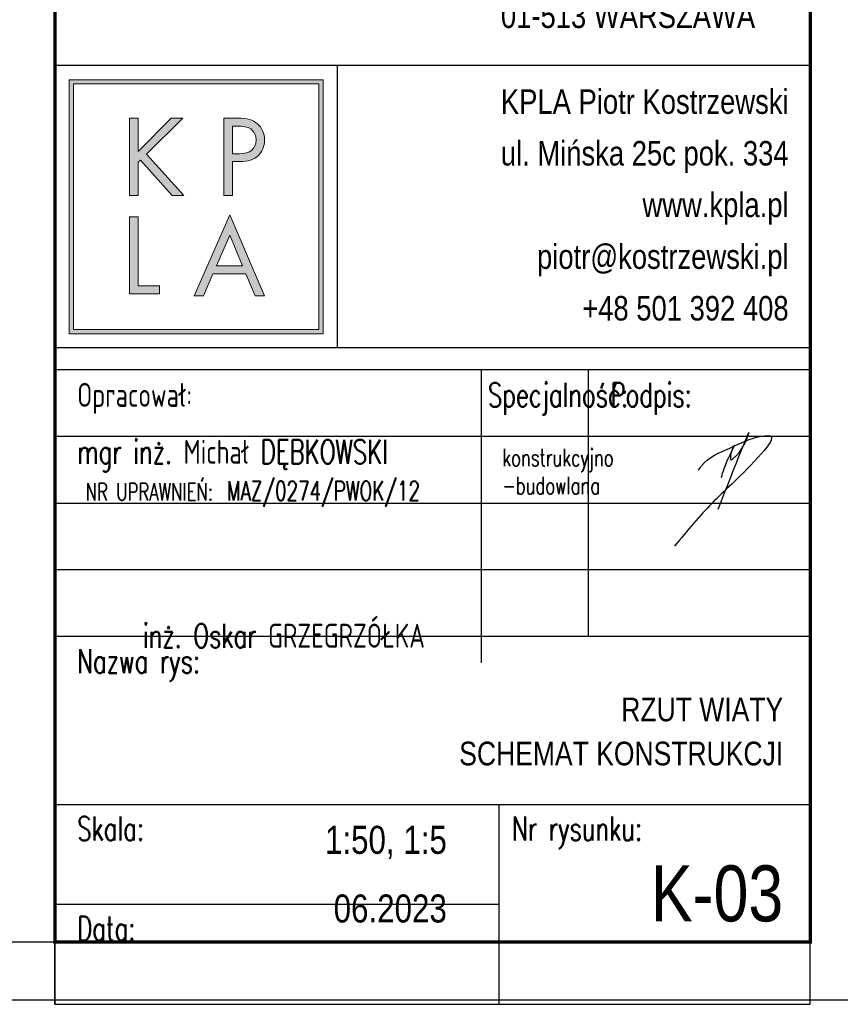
# Model space of a CAD drawing. Extents: x 678233 to 771511, y -128679 to -91169.
# Tile 14 of 62: x 763588 to 764010, y -104389 to -103882. Entities that reach past the tile are written whole.
import ezdxf
from ezdxf.enums import TextEntityAlignment as Align

# ---------------------------------------------------------------- set-up
doc = ezdxf.new("R2010")
doc.units = 0
doc.layers.get('0').update_dxf_attribs({"linetype": 'CONTINUOUS'})
for name, color, linetype in [('K-podpis', 140, 'CONTINUOUS'), ('K-ramka', 1, 'CONTINUOUS'), ('ramka', 2, 'CONTINUOUS'), ('tabelka', 2, 'CONTINUOUS')]:
    doc.layers.add(name, color=color, linetype=linetype)
doc.layers.add('Warstwa 1', color=2, linetype='CONTINUOUS', lineweight=18)
doc.styles.add('ARIAL_CE', font='arial.ttf')
doc.styles.add('ROMANS', font='romans.shx', dxfattribs={"width": 0.6})

# ---------------------------------------------------------------- blocks, each defined once
blk = doc.blocks.new('kpla logo')
h = blk.add_hatch(color=256)
h.paths.add_polyline_path([(3.121, 6.59), (3.117, 6.585), (3.103, 6.571), (3.08, 6.548), (3.048, 6.516), (3.009, 6.477), (2.964, 6.431), (2.92, 6.387), (2.865, 6.332), (2.807, 6.273), (2.745, 6.211), (2.682, 6.148), (2.618, 6.083), (2.562, 6.027), (2.499, 5.963), (2.437, 5.901), (2.379, 5.842), (2.323, 5.786), (2.273, 5.735), (2.233, 5.695), (2.193, 5.655), (2.161, 5.622), (2.136, 5.598), (2.121, 5.583), (2.116, 5.577), (2.116, 5.596), (2.116, 5.651), (2.116, 5.735), (2.116, 5.835), (2.116, 5.956), (2.116, 6.083), (2.116, 6.204), (2.116, 6.325), (2.116, 6.431), (2.116, 6.512), (2.116, 6.569), (2.116, 6.59), (2.111, 6.59), (2.096, 6.59), (2.074, 6.59), (2.048, 6.59), (2.017, 6.59), (1.983, 6.59), (1.951, 6.59), (1.92, 6.59), (1.892, 6.59), (1.871, 6.59), (1.856, 6.59), (1.85, 6.59), (1.85, 6.547), (1.85, 6.418), (1.85, 6.221), (1.85, 5.988), (1.85, 5.707), (1.85, 5.409), (1.85, 5.128), (1.85, 4.846), (1.85, 4.597), (1.85, 4.41), (1.85, 4.277), (1.85, 4.229), (1.855, 4.229), (1.87, 4.229), (1.892, 4.229), (1.918, 4.229), (1.95, 4.229), (1.983, 4.229), (2.015, 4.229), (2.046, 4.229), (2.074, 4.229), (2.095, 4.229), (2.11, 4.229), (2.116, 4.229), (2.116, 4.247), (2.116, 4.302), (2.116, 4.387), (2.116, 4.488), (2.116, 4.608), (2.116, 4.737), (2.116, 4.858), (2.116, 4.979), (2.116, 5.086), (2.116, 5.167), (2.116, 5.224), (2.116, 5.245), (2.117, 5.246), (2.121, 5.249), (2.126, 5.255), (2.133, 5.262), (2.141, 5.27), (2.149, 5.278), (2.157, 5.286), (2.165, 5.294), (2.173, 5.301), (2.178, 5.307), (2.182, 5.31), (2.183, 5.312), (2.201, 5.292), (2.253, 5.233), (2.334, 5.143), (2.429, 5.036), (2.544, 4.907), (2.666, 4.77), (2.781, 4.641), (2.897, 4.512), (2.999, 4.398), (3.075, 4.312), (3.13, 4.251), (3.15, 4.229), (3.156, 4.229), (3.176, 4.229), (3.206, 4.229), (3.242, 4.229), (3.284, 4.229), (3.33, 4.229), (3.373, 4.229), (3.416, 4.229), (3.454, 4.229), (3.483, 4.229), (3.503, 4.229), (3.511, 4.229), (3.49, 4.251), (3.427, 4.32), (3.332, 4.425), (3.219, 4.55), (3.083, 4.7), (2.939, 4.859), (2.803, 5.009), (2.666, 5.159), (2.546, 5.292), (2.455, 5.392), (2.391, 5.463), (2.367, 5.489), (2.387, 5.509), (2.448, 5.569), (2.54, 5.661), (2.65, 5.769), (2.781, 5.9), (2.921, 6.039), (3.053, 6.17), (3.185, 6.302), (3.302, 6.418), (3.39, 6.505), (3.453, 6.567), (3.475, 6.59), (3.469, 6.59), (3.449, 6.59), (3.42, 6.59), (3.385, 6.59), (3.343, 6.59), (3.298, 6.59), (3.256, 6.59), (3.214, 6.59), (3.177, 6.59), (3.148, 6.59), (3.128, 6.59)], flags=0)
h.paths.add_polyline_path([(5.002, 4.229), (5.002, 4.231), (5.002, 4.238), (5.002, 4.252), (5.002, 4.271), (5.002, 4.294), (5.002, 4.322), (5.002, 4.354), (5.002, 4.39), (5.002, 4.421), (5.002, 4.462), (5.002, 4.505), (5.002, 4.551), (5.002, 4.598), (5.002, 4.647), (5.002, 4.696), (5.002, 4.745), (5.002, 4.785), (5.002, 4.834), (5.002, 4.883), (5.002, 4.93), (5.002, 4.976), (5.002, 5.02), (5.002, 5.062), (5.002, 5.101), (5.002, 5.129), (5.002, 5.162), (5.002, 5.191), (5.002, 5.216), (5.002, 5.235), (5.002, 5.25), (5.002, 5.259), (5.002, 5.262), (5.004, 5.262), (5.011, 5.262), (5.023, 5.262), (5.038, 5.262), (5.054, 5.262), (5.074, 5.262), (5.095, 5.262), (5.117, 5.262), (5.137, 5.262), (5.158, 5.262), (5.178, 5.262), (5.196, 5.262), (5.21, 5.262), (5.222, 5.262), (5.229, 5.262), (5.232, 5.262), (5.273, 5.263), (5.316, 5.265), (5.359, 5.269), (5.4, 5.274), (5.437, 5.28), (5.475, 5.288), (5.513, 5.298), (5.549, 5.309), (5.581, 5.32), (5.614, 5.334), (5.647, 5.349), (5.678, 5.365), (5.704, 5.381), (5.732, 5.401), (5.759, 5.421), (5.784, 5.443), (5.805, 5.464), (5.826, 5.488), (5.846, 5.514), (5.866, 5.541), (5.882, 5.567), (5.898, 5.596), (5.913, 5.627), (5.927, 5.658), (5.938, 5.687), (5.949, 5.72), (5.958, 5.754), (5.966, 5.788), (5.971, 5.819), (5.975, 5.854), (5.978, 5.889), (5.979, 5.924), (5.978, 5.958), (5.975, 5.996), (5.971, 6.033), (5.964, 6.069), (5.957, 6.102), (5.947, 6.137), (5.935, 6.171), (5.921, 6.204), (5.907, 6.233), (5.89, 6.265), (5.872, 6.295), (5.852, 6.324), (5.833, 6.349), (5.81, 6.375), (5.785, 6.4), (5.759, 6.423), (5.735, 6.444), (5.708, 6.464), (5.679, 6.483), (5.649, 6.5), (5.621, 6.514), (5.589, 6.528), (5.555, 6.541), (5.519, 6.552), (5.485, 6.56), (5.446, 6.568), (5.405, 6.575), (5.361, 6.581), (5.319, 6.584), (5.271, 6.587), (5.219, 6.589), (5.165, 6.59), (5.161, 6.59), (5.147, 6.59), (5.126, 6.59), (5.098, 6.59), (5.068, 6.59), (5.031, 6.59), (4.992, 6.59), (4.951, 6.59), (4.914, 6.59), (4.874, 6.59), (4.837, 6.59), (4.803, 6.59), (4.778, 6.59), (4.756, 6.59), (4.742, 6.59), (4.736, 6.59), (4.736, 6.567), (4.736, 6.493), (4.736, 6.375), (4.736, 6.221), (4.736, 6.057), (4.736, 5.853), (4.736, 5.635), (4.736, 5.409), (4.736, 5.206), (4.736, 4.986), (4.736, 4.781), (4.736, 4.597), (4.736, 4.457), (4.736, 4.335), (4.736, 4.256), (4.736, 4.229), (4.739, 4.229), (4.747, 4.229), (4.761, 4.229), (4.778, 4.229), (4.796, 4.229), (4.819, 4.229), (4.844, 4.229), (4.869, 4.229), (4.892, 4.229), (4.917, 4.229), (4.94, 4.229), (4.96, 4.229), (4.976, 4.229), (4.99, 4.229), (4.999, 4.229)], flags=0)
h.paths.add_polyline_path([(5.214, 5.503), (5.214, 5.503), (5.213, 5.503), (5.21, 5.503), (5.206, 5.503), (5.201, 5.503), (5.195, 5.503), (5.189, 5.503), (5.181, 5.503), (5.176, 5.503), (5.167, 5.503), (5.158, 5.503), (5.149, 5.503), (5.139, 5.503), (5.129, 5.503), (5.119, 5.503), (5.108, 5.503), (5.101, 5.503), (5.091, 5.503), (5.08, 5.503), (5.071, 5.503), (5.061, 5.503), (5.052, 5.503), (5.043, 5.503), (5.035, 5.503), (5.03, 5.503), (5.023, 5.503), (5.017, 5.503), (5.012, 5.503), (5.008, 5.503), (5.004, 5.503), (5.003, 5.503), (5.002, 5.503), (5.002, 5.51), (5.002, 5.537), (5.002, 5.579), (5.002, 5.635), (5.002, 5.691), (5.002, 5.764), (5.002, 5.843), (5.002, 5.924), (5.002, 5.994), (5.002, 6.073), (5.002, 6.148), (5.002, 6.214), (5.002, 6.262), (5.002, 6.307), (5.002, 6.335), (5.002, 6.345), (5.004, 6.345), (5.01, 6.345), (5.019, 6.345), (5.032, 6.345), (5.045, 6.345), (5.062, 6.345), (5.08, 6.345), (5.099, 6.345), (5.115, 6.345), (5.134, 6.345), (5.151, 6.345), (5.166, 6.345), (5.177, 6.345), (5.188, 6.345), (5.194, 6.345), (5.197, 6.345), (5.228, 6.345), (5.262, 6.344), (5.295, 6.342), (5.326, 6.339), (5.352, 6.336), (5.38, 6.332), (5.406, 6.326), (5.432, 6.32), (5.452, 6.314), (5.475, 6.306), (5.497, 6.297), (5.518, 6.287), (5.535, 6.278), (5.554, 6.266), (5.572, 6.253), (5.59, 6.239), (5.603, 6.227), (5.618, 6.212), (5.631, 6.196), (5.644, 6.179), (5.655, 6.163), (5.666, 6.145), (5.676, 6.125), (5.686, 6.105), (5.693, 6.087), (5.7, 6.065), (5.706, 6.043), (5.711, 6.02), (5.715, 6), (5.718, 5.977), (5.72, 5.952), (5.72, 5.928), (5.719, 5.884), (5.713, 5.836), (5.702, 5.79), (5.687, 5.748), (5.67, 5.714), (5.647, 5.678), (5.62, 5.644), (5.588, 5.614), (5.558, 5.592), (5.519, 5.568), (5.476, 5.548), (5.429, 5.531), (5.386, 5.52), (5.333, 5.511), (5.275, 5.505)], flags=0)
h.paths.add_polyline_path([(2.116, 1.461), (2.116, 1.464), (2.116, 1.479), (2.116, 1.507), (2.116, 1.545), (2.116, 1.594), (2.116, 1.651), (2.116, 1.718), (2.116, 1.791), (2.116, 1.848), (2.116, 1.933), (2.116, 2.023), (2.116, 2.117), (2.116, 2.214), (2.116, 2.314), (2.116, 2.416), (2.116, 2.519), (2.116, 2.592), (2.116, 2.695), (2.116, 2.795), (2.116, 2.894), (2.116, 2.989), (2.116, 3.08), (2.116, 3.166), (2.116, 3.247), (2.116, 3.3), (2.116, 3.368), (2.116, 3.429), (2.116, 3.48), (2.116, 3.521), (2.116, 3.552), (2.116, 3.571), (2.116, 3.577), (2.113, 3.577), (2.105, 3.577), (2.092, 3.577), (2.074, 3.577), (2.057, 3.577), (2.034, 3.577), (2.009, 3.577), (1.983, 3.577), (1.961, 3.577), (1.936, 3.577), (1.913, 3.577), (1.892, 3.577), (1.877, 3.577), (1.863, 3.577), (1.854, 3.577), (1.85, 3.577), (1.85, 3.556), (1.85, 3.483), (1.85, 3.364), (1.85, 3.208), (1.85, 3.051), (1.85, 2.846), (1.85, 2.625), (1.85, 2.397), (1.85, 2.201), (1.85, 1.979), (1.85, 1.771), (1.85, 1.585), (1.85, 1.45), (1.85, 1.325), (1.85, 1.245), (1.85, 1.216), (1.858, 1.216), (1.887, 1.216), (1.933, 1.216), (1.993, 1.216), (2.054, 1.216), (2.133, 1.216), (2.219, 1.216), (2.307, 1.216), (2.383, 1.216), (2.469, 1.216), (2.549, 1.216), (2.621, 1.216), (2.673, 1.216), (2.722, 1.216), (2.753, 1.216), (2.764, 1.216), (2.764, 1.219), (2.764, 1.226), (2.764, 1.238), (2.764, 1.255), (2.764, 1.271), (2.764, 1.292), (2.764, 1.315), (2.764, 1.339), (2.764, 1.359), (2.764, 1.382), (2.764, 1.403), (2.764, 1.422), (2.764, 1.436), (2.764, 1.449), (2.764, 1.458), (2.764, 1.461), (2.758, 1.461), (2.738, 1.461), (2.705, 1.461), (2.662, 1.461), (2.619, 1.461), (2.563, 1.461), (2.502, 1.461), (2.44, 1.461), (2.386, 1.461), (2.325, 1.461), (2.268, 1.461), (2.217, 1.461), (2.18, 1.461), (2.146, 1.461), (2.124, 1.461)], flags=0)
h.paths.add_polyline_path([(4.4, 1.829), (4.402, 1.829), (4.41, 1.829), (4.423, 1.829), (4.441, 1.829), (4.464, 1.829), (4.492, 1.829), (4.523, 1.829), (4.558, 1.829), (4.586, 1.829), (4.626, 1.829), (4.669, 1.829), (4.714, 1.829), (4.76, 1.829), (4.808, 1.829), (4.856, 1.829), (4.905, 1.829), (4.941, 1.829), (4.99, 1.829), (5.037, 1.829), (5.084, 1.829), (5.129, 1.829), (5.172, 1.829), (5.213, 1.829), (5.251, 1.829), (5.278, 1.829), (5.31, 1.829), (5.339, 1.829), (5.363, 1.829), (5.383, 1.829), (5.397, 1.829), (5.406, 1.829), (5.409, 1.829), (5.412, 1.823), (5.42, 1.802), (5.434, 1.768), (5.453, 1.724), (5.472, 1.679), (5.496, 1.621), (5.522, 1.559), (5.549, 1.494), (5.572, 1.438), (5.599, 1.375), (5.623, 1.317), (5.645, 1.264), (5.661, 1.225), (5.676, 1.19), (5.685, 1.168), (5.689, 1.16), (5.691, 1.16), (5.7, 1.16), (5.715, 1.16), (5.734, 1.16), (5.754, 1.16), (5.779, 1.16), (5.806, 1.16), (5.834, 1.16), (5.858, 1.16), (5.885, 1.16), (5.911, 1.16), (5.934, 1.16), (5.951, 1.16), (5.966, 1.16), (5.976, 1.16), (5.979, 1.16), (5.969, 1.182), (5.936, 1.26), (5.883, 1.384), (5.813, 1.546), (5.741, 1.714), (5.649, 1.929), (5.55, 2.159), (5.448, 2.397), (5.358, 2.606), (5.259, 2.837), (5.166, 3.054), (5.083, 3.248), (5.021, 3.392), (4.966, 3.521), (4.93, 3.605), (4.917, 3.634), (4.907, 3.611), (4.873, 3.534), (4.819, 3.41), (4.747, 3.248), (4.673, 3.079), (4.579, 2.865), (4.478, 2.635), (4.374, 2.397), (4.282, 2.188), (4.18, 1.957), (4.085, 1.74), (4, 1.546), (3.937, 1.402), (3.88, 1.273), (3.843, 1.189), (3.83, 1.16), (3.833, 1.16), (3.842, 1.16), (3.856, 1.16), (3.875, 1.16), (3.895, 1.16), (3.919, 1.16), (3.946, 1.16), (3.974, 1.16), (3.998, 1.16), (4.025, 1.16), (4.05, 1.16), (4.072, 1.16), (4.089, 1.16), (4.104, 1.16), (4.114, 1.16), (4.117, 1.16), (4.12, 1.166), (4.128, 1.187), (4.143, 1.22), (4.161, 1.264), (4.18, 1.31), (4.205, 1.368), (4.231, 1.43), (4.259, 1.494), (4.282, 1.551), (4.309, 1.613), (4.334, 1.672), (4.356, 1.724), (4.373, 1.763), (4.387, 1.798), (4.397, 1.821)], flags=0)
h.paths.add_polyline_path([(4.914, 3.018), (4.914, 3.017), (4.916, 3.011), (4.921, 3), (4.928, 2.983), (4.937, 2.961), (4.948, 2.934), (4.961, 2.904), (4.975, 2.87), (4.982, 2.852), (4.998, 2.814), (5.015, 2.773), (5.033, 2.73), (5.052, 2.685), (5.071, 2.639), (5.09, 2.593), (5.11, 2.546), (5.12, 2.522), (5.139, 2.475), (5.159, 2.428), (5.177, 2.383), (5.196, 2.339), (5.213, 2.297), (5.23, 2.258), (5.245, 2.221), (5.252, 2.203), (5.266, 2.171), (5.277, 2.143), (5.287, 2.119), (5.295, 2.099), (5.301, 2.085), (5.305, 2.076), (5.306, 2.073), (5.301, 2.073), (5.276, 2.073), (5.236, 2.073), (5.182, 2.073), (5.134, 2.073), (5.064, 2.073), (4.987, 2.073), (4.908, 2.073), (4.849, 2.073), (4.771, 2.073), (4.699, 2.073), (4.634, 2.073), (4.593, 2.073), (4.549, 2.073), (4.52, 2.073), (4.51, 2.073), (4.513, 2.08), (4.525, 2.109), (4.546, 2.157), (4.573, 2.221), (4.597, 2.277), (4.633, 2.361), (4.672, 2.452), (4.712, 2.546), (4.742, 2.616), (4.781, 2.708), (4.818, 2.794), (4.85, 2.87), (4.872, 2.92), (4.894, 2.972), (4.908, 3.006)], flags=0)
h.paths.add_polyline_path([(7.769, 0), (7.769, 0.009), (7.769, 0.062), (7.769, 0.161), (7.769, 0.301), (7.769, 0.48), (7.769, 0.694), (7.769, 0.94), (7.769, 1.214), (7.769, 1.391), (7.769, 1.704), (7.769, 2.037), (7.769, 2.387), (7.769, 2.75), (7.769, 3.122), (7.769, 3.502), (7.769, 3.885), (7.769, 4.115), (7.769, 4.496), (7.769, 4.872), (7.769, 5.239), (7.769, 5.594), (7.769, 5.934), (7.769, 6.256), (7.769, 6.555), (7.769, 6.723), (7.769, 6.981), (7.769, 7.208), (7.769, 7.401), (7.769, 7.557), (7.769, 7.673), (7.769, 7.745), (7.769, 7.769), (7.707, 7.769), (7.468, 7.769), (7.076, 7.769), (6.555, 7.769), (6.065, 7.769), (5.383, 7.769), (4.647, 7.769), (3.885, 7.769), (3.274, 7.769), (2.53, 7.769), (1.835, 7.769), (1.214, 7.769), (0.788, 7.769), (0.368, 7.769), (0.096, 7.769), (0, 7.769), (0, 7.707), (0, 7.468), (0, 7.076), (0, 6.555), (0, 6.065), (0, 5.383), (0, 4.647), (0, 3.885), (0, 3.274), (0, 2.53), (0, 1.835), (0, 1.214), (0, 0.788), (0, 0.368), (0, 0.096), (0, 0), (0.062, 0), (0.301, 0), (0.694, 0), (1.214, 0), (1.704, 0), (2.387, 0), (3.122, 0), (3.885, 0), (4.496, 0), (5.239, 0), (5.934, 0), (6.555, 0), (6.981, 0), (7.401, 0), (7.673, 0)])
h.paths.add_polyline_path([(0.131, 0.131), (0.131, 0.14), (0.131, 0.192), (0.131, 0.287), (0.131, 0.422), (0.131, 0.595), (0.131, 0.802), (0.131, 1.039), (0.131, 1.304), (0.131, 1.475), (0.131, 1.778), (0.131, 2.1), (0.131, 2.437), (0.131, 2.788), (0.131, 3.148), (0.131, 3.515), (0.131, 3.885), (0.131, 4.107), (0.131, 4.475), (0.131, 4.838), (0.131, 5.193), (0.131, 5.536), (0.131, 5.865), (0.131, 6.176), (0.131, 6.465), (0.131, 6.627), (0.131, 6.876), (0.131, 7.096), (0.131, 7.282), (0.131, 7.433), (0.131, 7.545), (0.131, 7.614), (0.131, 7.638), (0.192, 7.638), (0.422, 7.638), (0.802, 7.638), (1.304, 7.638), (1.778, 7.638), (2.437, 7.638), (3.148, 7.638), (3.885, 7.638), (4.475, 7.638), (5.193, 7.638), (5.865, 7.638), (6.465, 7.638), (6.876, 7.638), (7.282, 7.638), (7.545, 7.638), (7.638, 7.638), (7.638, 7.578), (7.638, 7.347), (7.638, 6.968), (7.638, 6.465), (7.638, 5.992), (7.638, 5.332), (7.638, 4.621), (7.638, 3.885), (7.638, 3.294), (7.638, 2.576), (7.638, 1.904), (7.638, 1.304), (7.638, 0.893), (7.638, 0.487), (7.638, 0.225), (7.638, 0.131), (7.578, 0.131), (7.347, 0.131), (6.968, 0.131), (6.465, 0.131), (5.992, 0.131), (5.332, 0.131), (4.621, 0.131), (3.885, 0.131), (3.294, 0.131), (2.576, 0.131), (1.904, 0.131), (1.304, 0.131), (0.893, 0.131), (0.487, 0.131), (0.225, 0.131)], flags=16)
at = {"layer": 'Warstwa 1', "color": 250}
for points, knots in [([(7.769, 0), (7.769, 0), (0, 0), (0, 0), (0, 0), (0, 0), (0, 7.769), (0, 7.769), (0, 7.769), (0, 7.769), (7.769, 7.769), (7.769, 7.769), (7.769, 7.769), (7.769, 7.769), (7.769, 0), (7.769, 0)], [0, 0, 0, 0, 0.2, 0.2, 0.2, 0.2, 0.4, 0.4, 0.4, 0.4, 0.6, 0.6, 0.6, 0.6, 1, 1, 1, 1]), ([(0.131, 0.131), (0.131, 0.131), (7.638, 0.131), (7.638, 0.131), (7.638, 0.131), (7.638, 0.131), (7.638, 7.638), (7.638, 7.638), (7.638, 7.638), (7.638, 7.638), (0.131, 7.638), (0.131, 7.638), (0.131, 7.638), (0.131, 7.638), (0.131, 0.131), (0.131, 0.131)], [0, 0, 0, 0, 0.2, 0.2, 0.2, 0.2, 0.4, 0.4, 0.4, 0.4, 0.6, 0.6, 0.6, 0.6, 1, 1, 1, 1]), ([(3.121, 6.59), (3.121, 6.59), (3.475, 6.59), (3.475, 6.59), (3.475, 6.59), (3.475, 6.59), (2.367, 5.489), (2.367, 5.489), (2.367, 5.489), (2.367, 5.489), (3.511, 4.229), (3.511, 4.229), (3.511, 4.229), (3.511, 4.229), (3.15, 4.229), (3.15, 4.229), (3.15, 4.229), (3.15, 4.229), (2.183, 5.312), (2.183, 5.312), (2.183, 5.312), (2.183, 5.312), (2.116, 5.245), (2.116, 5.245), (2.116, 5.245), (2.116, 5.245), (2.116, 4.229), (2.116, 4.229), (2.116, 4.229), (2.116, 4.229), (1.85, 4.229), (1.85, 4.229), (1.85, 4.229), (1.85, 4.229), (1.85, 6.59), (1.85, 6.59), (1.85, 6.59), (1.85, 6.59), (2.116, 6.59), (2.116, 6.59), (2.116, 6.59), (2.116, 6.59), (2.116, 5.577), (2.116, 5.577), (2.116, 5.577), (2.116, 5.577), (3.121, 6.59), (3.121, 6.59)], [0, 0, 0, 0, 0.076923, 0.076923, 0.076923, 0.076923, 0.153846, 0.153846, 0.153846, 0.153846, 0.230769, 0.230769, 0.230769, 0.230769, 0.307692, 0.307692, 0.307692, 0.307692, 0.384615, 0.384615, 0.384615, 0.384615, 0.461538, 0.461538, 0.461538, 0.461538, 0.538462, 0.538462, 0.538462, 0.538462, 0.615385, 0.615385, 0.615385, 0.615385, 0.692308, 0.692308, 0.692308, 0.692308, 0.769231, 0.769231, 0.769231, 0.769231, 0.846154, 0.846154, 0.846154, 0.846154, 1, 1, 1, 1]), ([(5.002, 4.229), (5.002, 4.229), (4.736, 4.229), (4.736, 4.229), (4.736, 4.229), (4.736, 4.229), (4.736, 6.59), (4.736, 6.59), (4.736, 6.59), (4.736, 6.59), (5.165, 6.59), (5.165, 6.59), (5.165, 6.59), (5.455, 6.59), (5.621, 6.544), (5.759, 6.423), (5.759, 6.423), (5.898, 6.307), (5.979, 6.122), (5.979, 5.924), (5.979, 5.924), (5.979, 5.74), (5.905, 5.56), (5.784, 5.443), (5.784, 5.443), (5.657, 5.326), (5.469, 5.262), (5.232, 5.262), (5.232, 5.262), (5.232, 5.262), (5.002, 5.262), (5.002, 5.262), (5.002, 5.262), (5.002, 5.262), (5.002, 4.229), (5.002, 4.229)], [0, 0, 0, 0, 0.1, 0.1, 0.1, 0.1, 0.2, 0.2, 0.2, 0.2, 0.3, 0.3, 0.3, 0.3, 0.4, 0.4, 0.4, 0.4, 0.5, 0.5, 0.5, 0.5, 0.6, 0.6, 0.6, 0.6, 0.7, 0.7, 0.7, 0.7, 0.8, 0.8, 0.8, 0.8, 1, 1, 1, 1]), ([(5.214, 5.503), (5.536, 5.503), (5.72, 5.659), (5.72, 5.928), (5.72, 5.928), (5.72, 6.055), (5.671, 6.169), (5.59, 6.239), (5.59, 6.239), (5.501, 6.314), (5.388, 6.345), (5.197, 6.345), (5.197, 6.345), (5.197, 6.345), (5.002, 6.345), (5.002, 6.345), (5.002, 6.345), (5.002, 6.345), (5.002, 5.503), (5.002, 5.503), (5.002, 5.503), (5.002, 5.503), (5.214, 5.503), (5.214, 5.503)], [0, 0, 0, 0, 0.142857, 0.142857, 0.142857, 0.142857, 0.285714, 0.285714, 0.285714, 0.285714, 0.428571, 0.428571, 0.428571, 0.428571, 0.571429, 0.571429, 0.571429, 0.571429, 0.714286, 0.714286, 0.714286, 0.714286, 1, 1, 1, 1]), ([(4.4, 1.829), (4.4, 1.829), (4.117, 1.16), (4.117, 1.16), (4.117, 1.16), (4.117, 1.16), (3.83, 1.16), (3.83, 1.16), (3.83, 1.16), (3.83, 1.16), (4.917, 3.634), (4.917, 3.634), (4.917, 3.634), (4.917, 3.634), (5.979, 1.16), (5.979, 1.16), (5.979, 1.16), (5.979, 1.16), (5.689, 1.16), (5.689, 1.16), (5.689, 1.16), (5.689, 1.16), (5.409, 1.829), (5.409, 1.829), (5.409, 1.829), (5.409, 1.829), (4.4, 1.829), (4.4, 1.829)], [0, 0, 0, 0, 0.125, 0.125, 0.125, 0.125, 0.25, 0.25, 0.25, 0.25, 0.375, 0.375, 0.375, 0.375, 0.5, 0.5, 0.5, 0.5, 0.625, 0.625, 0.625, 0.625, 0.75, 0.75, 0.75, 0.75, 1, 1, 1, 1]), ([(2.116, 1.461), (2.116, 1.461), (2.764, 1.461), (2.764, 1.461), (2.764, 1.461), (2.764, 1.461), (2.764, 1.216), (2.764, 1.216), (2.764, 1.216), (2.764, 1.216), (1.85, 1.216), (1.85, 1.216), (1.85, 1.216), (1.85, 1.216), (1.85, 3.577), (1.85, 3.577), (1.85, 3.577), (1.85, 3.577), (2.116, 3.577), (2.116, 3.577), (2.116, 3.577), (2.116, 3.577), (2.116, 1.461), (2.116, 1.461)], [0, 0, 0, 0, 0.142857, 0.142857, 0.142857, 0.142857, 0.285714, 0.285714, 0.285714, 0.285714, 0.428571, 0.428571, 0.428571, 0.428571, 0.571429, 0.571429, 0.571429, 0.571429, 0.714286, 0.714286, 0.714286, 0.714286, 1, 1, 1, 1]), ([(4.914, 3.018), (4.914, 3.018), (4.51, 2.073), (4.51, 2.073), (4.51, 2.073), (4.51, 2.073), (5.306, 2.073), (5.306, 2.073), (5.306, 2.073), (5.306, 2.073), (4.914, 3.018), (4.914, 3.018)], [0, 0, 0, 0, 0.25, 0.25, 0.25, 0.25, 0.5, 0.5, 0.5, 0.5, 1, 1, 1, 1])]:
    blk.add_open_spline(points, degree=3, knots=knots, dxfattribs=at)
blk = doc.blocks.new('TABELKA NOWA 334')
at = {"layer": 'tabelka', "ltscale": 2}
for p, q in [((42790.4, -48703.2), (42790.4, -47607.4)), ((43615.4, -48354.2), (42790.4, -48354.2)), ((43615.4, -48662.5), (42790.4, -48662.5)), ((43615.4, -48686.7), (42790.4, -48686.7)), ((43615.4, -48686.7), (42790.4, -48686.7)), ((42790.4, -48904.9), (42790.4, -48686.7)), ((43373.1, -48977.6), (43373.1, -48686.7)), ((43615.4, -48759.4), (42790.4, -48759.4)), ((42790.4, -48832.1), (43615.4, -48832.1)), ((43615.4, -48904.9), (42790.4, -48904.9)), ((42790.4, -48977.6), (43615.4, -48977.6)), ((42790.4, -48977.6), (43615.4, -48977.6)), ((42790.4, -49161.5), (42790.4, -48977.6)), ((42790.4, -49161.5), (43615.4, -49161.5)), ((42790.4, -49161.5), (43275.1, -49161.5)), ((42790.4, -49258.4), (42790.4, -49161.5)), ((43275.1, -49161.5), (43275.1, -49379.6)), ((43275.1, -49270.5), (42790.4, -49270.5)), ((42790.4, -49379.6), (42790.4, -49282.7))]:
    blk.add_line(p, q, dxfattribs=at)
blk.add_lwpolyline([(42790.4, -49379.6), (43615.4, -49379.6), (43615.4, -47607.4), (42790.4, -47607.4)], close=True, dxfattribs=at)
blk.add_lwpolyline([(43098.7, -48354.2), (43098.7, -48662.5)], dxfattribs=at)
at = {"layer": 'tabelka', "ltscale": 2, "xscale": 35.70926211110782, "yscale": 35.70926211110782, "zscale": 35.70926211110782}
blk.add_blockref('kpla logo', (42805.8, -48647.1), dxfattribs=at)
at = {"layer": 'tabelka', "ltscale": 2, "style": 'ARIAL_CE', "width": 0.8}
for s, p in [('KPLA Piotr Kostrzewski', (43591.7, -48407)), ('ul. Mińska 25c pok. 334', (43591.7, -48463.4)), ('www.kpla.pl', (43591.7, -48519.8)), ('  piotr@kostrzewski.pl', (43591.7, -48576.3)), ('+48 501 392 408', (43591.7, -48632.7))]:
    blk.add_text(s, height=26.775, dxfattribs=at).set_placement(p, align=Align.RIGHT)
at = {"layer": 'tabelka', "ltscale": 2, "style": 'ROMANS', "width": 0.7}
for s, height, p in [('Opracował:', 26.17, (42814.7, -48727)), ('Podpis:', 26.17, (43397.3, -48727)), ('Nazwa rys:', 26.17, (42814.7, -49017.8)), ('Skala:', 26.17, (42814.7, -49200.7)), ('Nr rysunku:', 26.174, (43289.7, -49200.7)), ('Data:', 26.17, (42814.7, -49309.8))]:
    blk.add_text(s, height=height, dxfattribs=at).set_placement(p)
at = {"layer": 'tabelka', "ltscale": 2, "style": 'ARIAL_CE', "width": 0.8}
for tag, height, p in [('Inwestycja 1', 26.8, (43591.7, -47698.9)), ('Inwestycja 2', 26.8, (43591.7, -47745.3)), ('Inwestycja 3', 26.8, (43591.7, -47791.7)), ('Inwestycja 4', 26.8, (43591.7, -47838.1)), ('INWESTOR 1', 26.8, (43591.7, -47947.8)), ('INWESTOR 2', 26.8, (43591.7, -47994.2)), ('INWESTOR 3', 26.8, (43591.7, -48040.6)), ('INWESTOR 4', 26.8, (43591.7, -48087.1)), ('Adres 1', 26.8, (43591.7, -48196.8)), ('Adres 2', 26.8, (43591.7, -48243.2)), ('Adres 3', 26.8, (43591.7, -48289.6)), ('Adres 4', 26.8, (43591.7, -48336)), ('TEMAT1', 25.9, (43585.8, -49053)), ('TEMAT2', 25.9, (43585.8, -49097.9)), ('TEMAT3', 25.9, (43585.8, -49142.8))]:
    blk.add_attdef(tag, text='', height=height, dxfattribs=at).set_placement(p, align=Align.RIGHT)
at = {"layer": 'tabelka', "ltscale": 2, "style": 'ROMANS', "width": 0.7, "flags": 4}
for tag, p in [('arch. wn. Piotr Kostrzewski', (42814.7, -48813.8)), ('arch. wn. Artur Lewandowski', (42814.7, -48886.5)), ('....', (42814.7, -48959.2))]:
    blk.add_attdef(tag, p, '', height=26.2, dxfattribs=at)
at = {"layer": 'tabelka', "ltscale": 2, "style": 'ARIAL_CE', "width": 0.8}
for tag, height, p in [('1:20', 45.9, (43218.4, -49216)), ('A 12', 61.2, (43585.8, -49292.7)), ('sierpień 2013', 30.6, (43218.4, -49325.1))]:
    blk.add_attdef(tag, text='', height=height, dxfattribs=at).set_placement(p, align=Align.MIDDLE_RIGHT)
blk = doc.blocks.new('MD')
at = {"layer": 'K-podpis'}
for points in [[(-2.27, -2.64), (-1.29, 0.03), (-0.51, 1.67), (-1.07, -0.04), (-1, -0.28), (-0.68, -0.12), (1.33, 3.08), (-2.75, -6.93)], [(-5.32, -1.66), (-4.9, -1.03), (-1.16, 1.29), (3.27, 2.9), (4.24, 2.92), (2.64, 0.06), (-3.56, -6.12), (-8.55, -11.84)]]:
    blk.add_spline(points, degree=3, dxfattribs=at)

msp = doc.modelspace()

# ---------------------------------------------------------------- linework, layer by layer
at = {"layer": 'K-ramka', "color": 3, "const_width": 1.63}
msp.add_lwpolyline([(763994.31, -102931.51), (763605.87, -102931.51), (763605.87, -104356.51), (763994.31, -104356.51)], close=True, dxfattribs=at)
at = {"layer": 'ramka', "color": 1}
msp.add_lwpolyline([(761924.31, -102901.51), (764024.31, -102901.51), (764024.31, -104386.51), (761924.31, -104386.51)], close=True, dxfattribs=at)
at = {"layer": 'ramka', "color": 3}
msp.add_lwpolyline([(761994.31, -104356.51), (763994.31, -104356.51), (763994.31, -102931.51), (761994.31, -102931.51)], close=True, dxfattribs=at)
at = {"layer": 'tabelka', "ltscale": 2}
msp.add_lwpolyline([(763825.02, -104062.35), (763825.02, -104213.02)], dxfattribs=at)

# ---------------------------------------------------------------- block references
at = {"layer": 'K-podpis', "xscale": 3.840000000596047, "yscale": 3.840000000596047, "zscale": 3.840000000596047}
msp.add_blockref('MD', (763957.28, -104107.48), dxfattribs=at)
at = {"layer": 'tabelka', "ltscale": 2}
ref = msp.add_blockref('TABELKA NOWA 334', (743458.62, -81138.92), dxfattribs=dict(at, xscale=0.4708352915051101, yscale=0.4708352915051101, zscale=0.4708352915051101))
ref.add_attrib('....', 'inż. Oskar GRZEGRZÓŁKA', (763651.13, -104205.17), dxfattribs={"ltscale": 2, "height": 12.3236, "style": 'ROMANS', "width": 0.7})
ref.add_attrib('arch. wn. Piotr Kostrzewski', 'mgr inż. Michał DĘBKOWSKI', (763617.28, -104110.6), dxfattribs={"ltscale": 2, "height": 12.3236, "style": 'ROMANS', "width": 0.7})
ref.add_attrib('Adres 2', '01-513 WARSZAWA', dxfattribs={"ltscale": 2, "height": 12.6068, "style": 'ARIAL_CE', "width": 0.8}).set_placement((763965.92, -103886.49), align=Align.RIGHT)
ref.add_attrib('1:20', '1:50, 1:5', dxfattribs={"ltscale": 2, "height": 14.408, "style": 'ARIAL_CE', "width": 0.8}).set_placement((763807.37, -104303.99), align=Align.MIDDLE_RIGHT)
ref.add_attrib('sierpień 2013', '06.2023', dxfattribs={"ltscale": 2, "height": 14.408, "style": 'ARIAL_CE', "width": 0.8}).set_placement((763807.37, -104339.3), align=Align.MIDDLE_RIGHT)
ref.add_attrib('A 12', 'K-03', dxfattribs={"ltscale": 2, "height": 28.815, "style": 'ARIAL_CE', "width": 0.8}).set_placement((763980.35, -104331.54), align=Align.MIDDLE_RIGHT)
ref.add_attrib('TEMAT1', 'RZUT WIATY', dxfattribs={"ltscale": 2, "height": 12.197, "style": 'ARIAL_CE', "width": 0.8}).set_placement((763980.35, -104243.02), align=Align.RIGHT)
ref.add_attrib('TEMAT2', 'SCHEMAT KONSTRUKCJI', dxfattribs={"ltscale": 2, "height": 12.197, "style": 'ARIAL_CE', "width": 0.8}).set_placement((763980.35, -104265.7), align=Align.RIGHT)

# ---------------------------------------------------------------- texts
at = {"layer": 'tabelka', "ltscale": 2, "style": 'ROMANS', "width": 0.7}
for s, height, p in [('Specjalność:', 12.3236, (763828.47, -104081.31)), ('konstrukcyjno', 8.873, (763835.91, -104111.85)), ('MAZ/0274/PWOK/12', 9.8588, (763694.18, -104129.45)), ('-budowlana', 8.873, (763835.91, -104126.23))]:
    msp.add_text(s, height=height, dxfattribs=at).set_placement(p)
msp.add_text('NR UPRAWNIEŃ:', height=8.873, dxfattribs=at).set_placement((763654.39, -104129.45), align=Align.CENTER)

doc.saveas('drawing.dxf')
